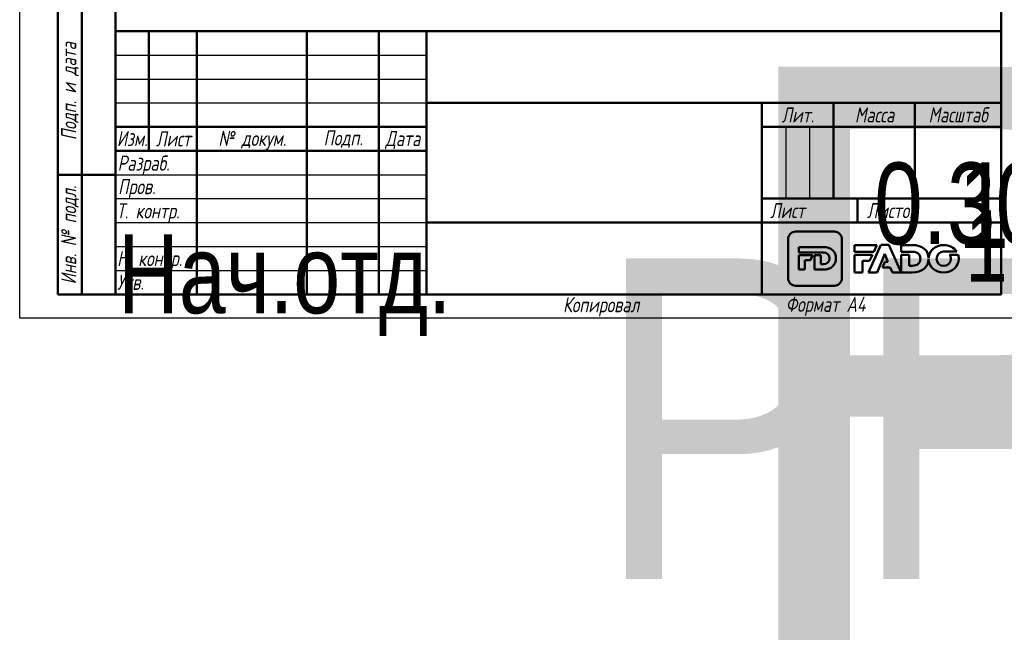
# Model space of a CAD drawing. Header units: millimetres. Extents: x -116 to 734, y -69 to 356.
# Tile 1 of 26: x 0 to 206, y -69 to 62. Entities that reach past the tile are written whole.
import ezdxf
from ezdxf.enums import TextEntityAlignment as Align

# ---------------------------------------------------------------- set-up
doc = ezdxf.new("R2018")
doc.units = ezdxf.units.MM
for name, color, linetype, lineweight in [('Заголовок (ГОСТ)', 7, 'Continuous', 50), ('Кромка (ГОСТ)', 7, 'Continuous', 50), ('Обозначение (ГОСТ)', 7, 'Continuous', 25), ('Эскизная геометрия (ГОСТ)', 7, 'Continuous', 50)]:
    doc.layers.add(name, color=color, linetype=linetype, lineweight=lineweight)
doc.styles.get("Standard").update_dxf_attribs({"font": 'GOST Common Italic.ttf'})
doc.styles.add('Альтернативный текст (ГОСТ)', font='txt', dxfattribs={"width": 0.8})

# ---------------------------------------------------------------- blocks, each defined once
blk = doc.blocks.new('ГОСТ - Доп. графы 1')
at = {"layer": 'Эскизная геометрия (ГОСТ)'}
for p, q in [((-12, 0), (-12, 145)), ((-12, 145), (0, 145)), ((-7, 145), (-7, 0)), ((-12, 110), (-7, 110)), ((-7, 110), (0, 110)), ((-12, 85), (-7, 85)), ((-7, 85), (0, 85)), ((-12, 60), (-7, 60)), ((-7, 60), (0, 60)), ((-12, 25), (-7, 25)), ((-7, 25), (0, 25)), ((0, 0), (-12, 0))]:
    blk.add_line(p, q, dxfattribs=at)
at = {"layer": 'Обозначение (ГОСТ)', "char_height": 3.17, "attachment_point": 5, "rotation": 90, "style": 'Альтернативный текст (ГОСТ)'}
for s, insert, width in [('\\fGOST Common|b0|i1;\\H3.1700;Подп. и дата', (-9.37, 127.41), 34.7679), ('\\fGOST Common|b0|i1;\\H3.1700;Инв. № дубл.', (-8.95, 97.55), 24.8438), ('\\fGOST Common|b0|i1;\\H3.1700;Взам. инв. №', (-9.58, 72.53), 24.8669), ('\\fGOST Common|b0|i1;\\H3.1700;Подп. и дата', (-9.5, 42.47), 35.1486), ('\\fGOST Common|b0|i1;\\H3.1700;Инв. № подл.', (-9.5, 12.41), 24.9618)]:
    blk.add_mtext(s, dxfattribs=dict(at, insert=insert, width=width))
at = {"layer": 'Обозначение (ГОСТ)', "lineweight": 30, "width": 0.8, "flags": 17}
for tag, p in [('Подп._и_дата_2', (-3.53, 127.51)), ('Инв._номер_дубликата', (-3.41, 97.47)), ('Взамен_инв._номера', (-3.46, 72.53)), ('Подп._и_дата_1', (-3.42, 42.35)), ('ИНВЕНТАРНЫЙ_НОМЕР', (-3.33, 12.68))]:
    blk.add_attdef(tag, text='', height=3.17, rotation=90, dxfattribs=at).set_placement(p, align=Align.MIDDLE_CENTER)
blk = doc.blocks.new('Основные надписи ГОСТ - Форма 1')
at = {"layer": 'Заголовок (ГОСТ)'}
for p, q in [((0, 55), (185, 55)), ((0, 0), (0, 55)), ((0, 0), (0, 55)), ((7, 55), (7, 30)), ((17, 55), (17, 0)), ((40, 55), (40, 0)), ((55, 55), (55, 0)), ((65, 55), (65, 0)), ((185, 0), (185, 55)), ((65, 40), (185, 40)), ((135, 40), (135, 0)), ((150, 40), (150, 20)), ((167, 40), (167, 20)), ((0, 35), (65, 35)), ((135, 35), (185, 35)), ((0, 30), (65, 30)), ((135, 20), (185, 20)), ((155, 20), (155, 15)), ((65, 15), (185, 15)), ((185, 0), (0, 0))]:
    blk.add_line(p, q, dxfattribs=at)
at = {"layer": 'Заголовок (ГОСТ)', "linetype": 'Continuous', "lineweight": 25}
for p, q in [((0, 50), (65, 50)), ((0, 45), (65, 45)), ((0, 40), (65, 40)), ((140, 35), (140, 20)), ((145, 35), (145, 20)), ((0, 25), (65, 25)), ((0, 20), (65, 20)), ((0, 15), (65, 15)), ((0, 10), (65, 10)), ((0, 5), (65, 5))]:
    blk.add_line(p, q, dxfattribs=at)
at = {"layer": 'Заголовок (ГОСТ)', "char_height": 3.17, "style": 'Альтернативный текст (ГОСТ)'}
for s, insert, width, attachment_point in [('\\fGOST Common|b0|i1;\\H3.1700;Масса', (158.55, 37.51), 16.9878, 5), ('\\fGOST Common|b0|i1;\\H3.1700;Масштаб', (176.02, 37.53), 17.8316, 5), ('\\fGOST Common|b0|i1;\\H3.1700;Лит.', (142.52, 37.49), 14.9766, 5), ('\\fGOST Common|b0|i1;\\H3.1700;Изм.', (3.5, 32.56), 6.9635, 5), ('\\fGOST Common|b0|i1;\\H3.1700;Лист', (12.1, 32.5), 10.0029, 5), ('\\A0;\\fGOST Common|b0|i1;\\H3.1700;№ докум.', (28.58, 32.16), 22.9069, 5), ('\\fGOST Common|b0|i1;\\H3.1700;Подп.', (47.56, 32.45), 14.879, 5), ('\\fGOST Common|b0|i1;\\H3.1700;Дата', (60.02, 32.24), 9.9614, 5), ('\\fGOST Common|b0|i1;\\H3.1700;Разраб.', (0.47, 27), 16.9971, 4), ('\\fGOST Common|b0|i1;\\H3.1700;Пров.', (0.56, 22.08), 17.0192, 4), ('\\A0;\\fGOST Common|b0|i1;\\H3.1700;Т. контр.', (0.23, 17.01), 16.9554, 4), ('\\fGOST Common|b0|i1;\\H3.1700;Лист', (140.37, 17.5), 10.5071, 5), ('\\fGOST Common|b0|i1;\\H3.1700;Листов', (162.21, 17.5), 14.3668, 5), ('\\A1;', (150.6, 17.54), 8.8313, 5), ('\\fGOST Common|b0|i1;\\H3.1700;Н. контр.', (0.36, 7.05), 16.9999, 4), ('\\fGOST Common|b0|i1;\\H3.1700;Утв.', (0.34, 2.52), 17.0083, 4), ('\\fGOST Common|b0|i1;\\H3.1700;Копировал', (93.48, -0.59), 19.7871, 1)]:
    blk.add_mtext(s, dxfattribs=dict(at, insert=insert, width=width, attachment_point=attachment_point))
at = {"layer": 'Заголовок (ГОСТ)', "lineweight": 30, "flags": 104}
for tag, height, width, p in [('Изм1', 2.89, 0.7, (3.51, 52.52)), ('Лист1', 2.89, 0.7, (12.03, 52.52)), ('Докум1', 2.89, 0.7, (28.54, 52.48)), ('Изм2', 2.89, 0.7, (3.5, 47.52)), ('Лист2', 2.89, 0.7, (12.01, 47.5)), ('Докум2', 2.89, 0.7, (28.53, 47.5)), ('Изм3', 2.89, 0.7, (3.5, 42.5)), ('Лист3', 2.89, 0.7, (12.01, 42.51)), ('Докум3', 2.89, 0.7, (28.51, 42.48)), ('Изм4', 2.89, 0.7, (3.51, 37.5)), ('Лист4', 2.89, 0.7, (12, 37.53)), ('Докум4', 2.89, 0.7, (28.51, 37.52)), ('НАИМЕНОВАНИЕ', 5, 0.8, (100.03, 29.98)), ('Литера', 3.5, 0.8, (137.52, 27.25)), ('Литера2', 3.5, 0.8, (142.51, 27.22)), ('Литера3', 3.5, 0.8, (147.52, 27.21)), ('Масса', 3.5, 0.8, (158.47, 27.53)), ('Масштаб', 3.5, 0.8, (176, 27.6)), ('Тип_документа', 3.17, 0.8, (100.08, 17.56)), ('Листов', 3.17, 0.8, (177.46, 17.58)), ('Материал_Класс', 3.5, 0.9, (100, 7.5)), ('Материал_Наим.', 3.5, 0.9, (100, 7.5))]:
    blk.add_attdef(tag, text='', height=height, dxfattribs=dict(at, width=width)).set_placement(p, align=Align.MIDDLE_CENTER)
for tag, height, width, p in [('Подп1', 2.89, 0.7, (40.01, 52.51)), ('Дата1', 2, 0.7, (55.01, 52.51)), ('Подп2', 2.89, 0.7, (40.01, 47.5)), ('Дата2', 2, 0.7, (55.01, 47.49)), ('Подп3', 2.89, 0.7, (40.01, 42.51)), ('Дата3', 2, 0.7, (55.02, 42.52)), ('Подп4', 2.89, 0.7, (40.01, 37.51)), ('Дата4', 2, 0.7, (55.02, 37.51)), ('АВТОР', 3.17, 0.8, (17.41, 27.49)), ('Разработал_Подп.', 2.89, 0.7, (40.05, 27.51)), ('ДАТА_СОЗДАНИЯ', 2, 0.7, (55.01, 27.51)), ('ПРОВЕРИЛ', 3.17, 0.8, (17.41, 22.53)), ('Проверил_Подп.', 2.89, 0.7, (40.05, 22.52)), ('ДАТА_ПРОВЕРКИ', 2, 0.7, (55.02, 22.51)), ('ТЕХНОЛОГ', 3.17, 0.8, (17.33, 17.54)), ('Технолог_Подп.', 2.89, 0.7, (40.05, 17.51)), ('Технолог_Дата', 2, 0.7, (55.01, 17.5)), ('Должность_руководителя', 3.17, 0.8, (0.52, 12.51)), ('НАЧ._ОТДЕЛА', 3.17, 0.8, (17.46, 12.45)), ('Руководитель_Подп.', 2.89, 0.7, (40.01, 12.5)), ('Руководитель_Дата', 2, 0.7, (55.01, 12.51)), ('НОРМОКОНТРОЛЬ', 3.17, 0.8, (17.37, 7.48)), ('Нормоконтроль_Подп.', 2.89, 0.7, (40.05, 7.52)), ('ДАТА_НОРМОКОНТРОЛЯ', 2, 0.7, (55.02, 7.51)), ('УТВЕРДИЛ', 3.17, 0.8, (17.4, 2.51)), ('Утвердил_Подп.', 2.89, 0.7, (40.05, 2.51)), ('ДАТА_УТВЕРЖДЕНИЯ', 2, 0.7, (55.01, 2.5))]:
    blk.add_attdef(tag, text='', height=height, dxfattribs=dict(at, width=width)).set_placement(p, align=Align.MIDDLE_LEFT)
for tag, height, p in [('ОБОЗНАЧЕНИЕ', 5, (125.33, 47.56)), ('ОРГАНИЗАЦИЯ', 3.5, (160.02, 7.6))]:
    blk.add_attdef(tag, text='', height=height, dxfattribs=at).set_placement(p, align=Align.MIDDLE_CENTER)
at = {"layer": 'Заголовок (ГОСТ)', "lineweight": 30, "width": 0.9, "flags": 104}
blk.add_attdef('Материал_ГОСТ', text='', height=3.5, dxfattribs=at).set_placement((134.04, 4.06), align=Align.MIDDLE_RIGHT)
blk = doc.blocks.new('Рамки ГОСТ_ граница 297x210')
at = {"layer": 'Кромка (ГОСТ)', "lineweight": 25}
for p, q in [((0, 0), (0, 297)), ((210, 0), (0, 0))]:
    blk.add_line(p, q, dxfattribs=at)
at = {"layer": 'Кромка (ГОСТ)'}
for p, q in [((20, 292), (20, 5)), ((205, 5), (205, 292)), ((20, 5), (205, 5))]:
    blk.add_line(p, q, dxfattribs=at)
at = {"layer": 'Кромка (ГОСТ)', "insert": (160, 4.5), "char_height": 3.17, "attachment_point": 1, "style": 'Альтернативный текст (ГОСТ)'}
blk.add_mtext('\\A1;\\fGOST Common|b0|i1;\\H3.1700;Формат A4', dxfattribs=at)

msp = doc.modelspace()

# ---------------------------------------------------------------- linework, layer by layer
at = {"layer": 'Эскизная геометрия (ГОСТ)', "linetype": 'Continuous'}
for p, q in [((160.5048, 16.5351), (160.5048, 8.3644)), ((170.1623, 18.1075), (162.0631, 18.1075)), ((171.7217, 8.3644), (171.7217, 16.5351)), ((167.836, 14.89), (162.71, 14.89)), ((162.71, 14.89), (162.71, 13.7414)), ((162.71, 13.7414), (167.8556, 13.7414)), ((165.6224, 13.204), (162.71, 13.204)), ((162.71, 13.204), (162.71, 10.1607)), ((165.1863, 12.1762), (165.6224, 13.204)), ((167.3263, 13.204), (166.0267, 13.204)), ((166.0267, 13.204), (166.0267, 10.1607)), ((167.3263, 11.3226), (167.3263, 13.204)), ((164.0092, 12.1762), (165.1863, 12.1762)), ((164.0092, 10.1607), (164.0092, 12.1762)), ((167.8556, 11.3226), (167.3263, 11.3226)), ((162.71, 10.1607), (164.0092, 10.1607)), ((166.0267, 10.1607), (167.8086, 10.1607)), ((162.0631, 6.7926), (170.1623, 6.7926))]:
    msp.add_line(p, q, dxfattribs=at)
at = {"layer": 'Эскизная геометрия (ГОСТ)'}
for p, q in [((174.3413, 15.304), (174.3413, 13.9093)), ((178.9974, 15.304), (174.3413, 15.304)), ((179.8816, 15.3457), (177.2993, 9.5647)), ((178.3745, 13.9093), (178.9974, 15.304)), ((181.5021, 15.3457), (179.8816, 15.3457)), ((184.0854, 9.5647), (181.5021, 15.3457)), ((184.0854, 15.3032), (184.0854, 13.9093)), ((186.4255, 15.3032), (184.0854, 15.3032)), ((174.3413, 13.9093), (178.3745, 13.9093)), ((174.3413, 13.2899), (174.3413, 9.5641)), ((178.0976, 13.2899), (174.3413, 13.2899)), ((177.5117, 11.9786), (178.0976, 13.2899)), ((179.0663, 9.5647), (180.6801, 13.4588)), ((180.6801, 13.4588), (181.3552, 11.8269)), ((184.0854, 13.9093), (186.4519, 13.9093)), ((184.0854, 13.2899), (184.0854, 9.5656)), ((185.7662, 13.2899), (184.0854, 13.2899)), ((185.7662, 10.9753), (185.7662, 13.2899)), ((189.8467, 12.3498), (189.8493, 12.3498)), ((189.8506, 12.5431), (189.847, 12.5431)), ((192.9889, 13.9223), (195.7076, 13.9223)), ((196.0081, 13.2853), (194.2268, 13.2853)), ((176.0221, 9.5641), (176.0221, 11.9786)), ((176.0221, 11.9786), (177.5117, 11.9786)), ((180.6986, 11.8269), (180.1915, 10.5893)), ((180.1915, 10.5893), (181.8408, 10.5893)), ((181.3552, 11.8269), (180.6986, 11.8269)), ((181.8408, 10.5893), (182.2823, 9.5647)), ((186.4519, 10.9753), (185.7662, 10.9753)), ((174.3413, 9.5641), (176.0221, 9.5641)), ((177.2993, 9.5647), (179.0663, 9.5647)), ((182.2823, 9.5647), (184.0854, 9.5647)), ((184.0854, 9.5656), (186.3907, 9.5656))]:
    msp.add_line(p, q, dxfattribs=at)
at = {"layer": 'Эскизная геометрия (ГОСТ)', "linetype": 'Continuous'}
for points in [[(162.0631, 18.1075), (161.2036, 18.1075), (160.5048, 17.4027), (160.5048, 16.5351)], [(171.7217, 16.5351), (171.7217, 17.4027), (171.0231, 18.1075), (170.1623, 18.1075)], [(170.4812, 12.5393), (170.4812, 13.9172), (169.5102, 14.89), (167.836, 14.89)], [(167.8086, 10.1607), (169.4962, 10.1607), (170.4812, 11.1746), (170.4812, 12.5393)], [(167.8556, 13.7414), (168.6325, 13.7414), (169.1485, 13.2892), (169.1485, 12.5318)], [(169.1485, 12.5318), (169.1485, 11.7565), (168.6325, 11.3226), (167.8556, 11.3226)], [(160.5048, 8.3644), (160.5048, 7.4964), (161.2036, 6.7926), (162.0631, 6.7926)], [(170.1623, 6.7926), (171.0231, 6.7926), (171.7217, 7.4964), (171.7217, 8.3644)]]:
    msp.add_open_spline(points, degree=3, dxfattribs=at)
at = {"layer": 'Эскизная геометрия (ГОСТ)'}
for points in [[(189.847, 12.5431), (189.801, 14.1673), (188.5519, 15.3032), (186.4255, 15.3032)], [(193.0033, 15.304), (191.2445, 15.304), (189.9138, 14.0788), (189.8506, 12.5431)], [(195.7076, 13.9223), (195.1742, 14.7543), (194.1901, 15.304), (193.0033, 15.304)], [(186.3907, 9.5656), (188.5305, 9.5656), (189.7963, 10.7453), (189.8467, 12.3498)], [(186.4519, 13.9093), (187.4557, 13.9093), (188.1244, 13.3609), (188.1244, 12.4431)], [(188.1244, 12.4431), (188.1244, 11.5001), (187.4557, 10.9753), (186.4519, 10.9753)], [(189.8493, 12.3498), (189.8924, 10.7841), (191.2142, 9.5545), (192.9889, 9.5545)], [(191.5106, 12.4286), (191.5106, 13.2429), (192.1026, 13.9223), (192.9889, 13.9223)], [(193.0033, 10.9369), (192.1196, 10.9369), (191.5106, 11.6308), (191.5106, 12.4286)], [(192.9889, 9.5545), (194.791, 9.5545), (196.1437, 10.842), (196.1437, 12.4286)], [(194.4899, 12.4286), (194.4899, 11.6156), (193.8978, 10.9369), (193.0033, 10.9369)], [(194.2268, 13.2853), (194.3959, 13.0402), (194.4899, 12.7421), (194.4899, 12.4286)], [(196.1437, 12.4286), (196.1437, 12.7283), (196.0967, 13.0154), (196.0081, 13.2853)]]:
    msp.add_open_spline(points, degree=3, dxfattribs=at)

# ---------------------------------------------------------------- block references
for name, p in [('Рамки ГОСТ_ граница 297x210', (0, 0)), ('ГОСТ - Доп. графы 1', (20, 5))]:
    msp.add_blockref(name, p)
ref = msp.add_blockref('Основные надписи ГОСТ - Форма 1', (20, 5))
lines = msp.add_mtext('\\W0.8000;Нач.отд.', dxfattribs={"layer": 'Заголовок (ГОСТ)', "insert": (20.5216, 17.5142), "char_height": 16.475961, "attachment_point": 1})
ref.add_attrib('Должность_руководителя', '', (20.5216, 17.5142), dxfattribs={"flags": 104}).embed_mtext(lines)
lines = msp.add_mtext('\\W0.8000;', dxfattribs={"layer": 'Заголовок (ГОСТ)', "insert": (37.4114, 32.4883), "char_height": 22.59262, "attachment_point": 1})
ref.add_attrib('АВТОР', '', (37.4114, 32.4883), dxfattribs={"flags": 104}).embed_mtext(lines)
lines = msp.add_mtext('\\W0.8000;', dxfattribs={"layer": 'Заголовок (ГОСТ)', "insert": (37.4083, 27.5258), "char_height": 22.55166, "attachment_point": 1})
ref.add_attrib('ПРОВЕРИЛ', '', (37.4083, 27.5258), dxfattribs={"flags": 104}).embed_mtext(lines)
lines = msp.add_mtext('\\W0.8000;', dxfattribs={"layer": 'Заголовок (ГОСТ)', "insert": (37.3337, 22.5428), "char_height": 22.67099, "attachment_point": 1})
ref.add_attrib('ТЕХНОЛОГ', '', (37.3337, 22.5428), dxfattribs={"flags": 104}).embed_mtext(lines)
lines = msp.add_mtext('\\W0.8000;', dxfattribs={"layer": 'Заголовок (ГОСТ)', "insert": (37.4616, 17.4456), "char_height": 22.55501, "attachment_point": 1})
ref.add_attrib('НАЧ._ОТДЕЛА', '', (37.4616, 17.4456), dxfattribs={"flags": 104}).embed_mtext(lines)
lines = msp.add_mtext('\\W0.8000;', dxfattribs={"layer": 'Заголовок (ГОСТ)', "insert": (37.3745, 12.4807), "char_height": 22.66902, "attachment_point": 1})
ref.add_attrib('НОРМОКОНТРОЛЬ', '', (37.3745, 12.4807), dxfattribs={"flags": 104}).embed_mtext(lines)
lines = msp.add_mtext('\\W0.8000;', dxfattribs={"layer": 'Заголовок (ГОСТ)', "insert": (37.4006, 7.5066), "char_height": 22.61295, "attachment_point": 1})
ref.add_attrib('УТВЕРДИЛ', '', (37.4006, 7.5066), dxfattribs={"flags": 104}).embed_mtext(lines)
lines = msp.add_mtext('PF13', dxfattribs={"layer": 'Заголовок (ГОСТ)', "insert": (145.3255, 52.5589), "char_height": 119.84296, "attachment_point": 1})
ref.add_attrib('ОБОЗНАЧЕНИЕ', '', (145.3255, 52.5589), dxfattribs={"flags": 104}).embed_mtext(lines)
lines = msp.add_mtext('\\W0.8000;', dxfattribs={"layer": 'Заголовок (ГОСТ)', "insert": (120.0309, 34.9751), "char_height": 69.60928, "attachment_point": 1})
ref.add_attrib('НАИМЕНОВАНИЕ', '', (120.0309, 34.9751), dxfattribs={"flags": 104}).embed_mtext(lines)
lines = msp.add_mtext('\\W0.8000;', dxfattribs={"layer": 'Заголовок (ГОСТ)', "insert": (120.078, 22.5583), "char_height": 69.70335, "attachment_point": 1})
ref.add_attrib('Тип_документа', '', (120.078, 22.5583), dxfattribs={"flags": 104}).embed_mtext(lines)
lines = msp.add_mtext('\\W0.9000;', dxfattribs={"layer": 'Заголовок (ГОСТ)', "insert": (120, 12.5), "char_height": 67.25762, "attachment_point": 1})
ref.add_attrib('Материал_Класс', '', (120, 12.5), dxfattribs={"flags": 104}).embed_mtext(lines)
lines = msp.add_mtext('\\W0.9000;PF13 18.03.2020', dxfattribs={"layer": 'Заголовок (ГОСТ)', "insert": (120, 12.5), "char_height": 66.975417, "attachment_point": 1})
ref.add_attrib('Материал_Наим.', '', (120, 12.5), dxfattribs={"flags": 104}).embed_mtext(lines)
lines = msp.add_mtext('\\W0.9000;', dxfattribs={"layer": 'Заголовок (ГОСТ)', "insert": (154.0404, 9.0569), "char_height": 66.7532, "attachment_point": 1})
ref.add_attrib('Материал_ГОСТ', '', (154.0404, 9.0569), dxfattribs={"flags": 104}).embed_mtext(lines)
lines = msp.add_mtext('\\W0.8000;', dxfattribs={"layer": 'Заголовок (ГОСТ)', "insert": (157.5203, 32.2514), "char_height": 5.02883, "attachment_point": 1})
ref.add_attrib('Литера', '', (157.5203, 32.2514), dxfattribs={"flags": 104}).embed_mtext(lines)
lines = msp.add_mtext('\\W0.8000;', dxfattribs={"layer": 'Заголовок (ГОСТ)', "insert": (162.5118, 32.2215), "char_height": 5.02883, "attachment_point": 1})
ref.add_attrib('Литера2', '', (162.5118, 32.2215), dxfattribs={"flags": 104}).embed_mtext(lines)
lines = msp.add_mtext('\\W0.8000;', dxfattribs={"layer": 'Заголовок (ГОСТ)', "insert": (167.5181, 32.2112), "char_height": 5.01699, "attachment_point": 1})
ref.add_attrib('Литера3', '', (167.5181, 32.2112), dxfattribs={"flags": 104}).embed_mtext(lines)
lines = msp.add_mtext('\\W0.8000;0.302', dxfattribs={"layer": 'Заголовок (ГОСТ)', "insert": (178.4686, 32.5335), "char_height": 17.043546, "attachment_point": 1})
ref.add_attrib('Масса', '', (178.4686, 32.5335), dxfattribs={"flags": 104}).embed_mtext(lines)
lines = msp.add_mtext('\\W0.8000;1 : 1', dxfattribs={"layer": 'Заголовок (ГОСТ)', "insert": (195.9966, 32.6031), "char_height": 17.947557, "attachment_point": 1})
ref.add_attrib('Масштаб', '', (195.9966, 32.6031), dxfattribs={"flags": 104}).embed_mtext(lines)
lines = msp.add_mtext('\\W0.8000;1', dxfattribs={"layer": 'Заголовок (ГОСТ)', "insert": (197.459, 22.5789), "char_height": 14.96532, "attachment_point": 1})
ref.add_attrib('Листов', '', (197.459, 22.5789), dxfattribs={"flags": 104}).embed_mtext(lines)
lines = msp.add_mtext('\\W0.7000;', dxfattribs={"layer": 'Заголовок (ГОСТ)', "insert": (75.0121, 57.5134), "char_height": 9.98446, "attachment_point": 1})
ref.add_attrib('Дата1', '', (75.0121, 57.5134), dxfattribs={"flags": 104}).embed_mtext(lines)
lines = msp.add_mtext('\\W0.7000;', dxfattribs={"layer": 'Заголовок (ГОСТ)', "insert": (75.0121, 52.4908), "char_height": 9.98446, "attachment_point": 1})
ref.add_attrib('Дата2', '', (75.0121, 52.4908), dxfattribs={"flags": 104}).embed_mtext(lines)
lines = msp.add_mtext('\\W0.7000;', dxfattribs={"layer": 'Заголовок (ГОСТ)', "insert": (75.0232, 47.521), "char_height": 9.97116, "attachment_point": 1})
ref.add_attrib('Дата3', '', (75.0232, 47.521), dxfattribs={"flags": 104}).embed_mtext(lines)
lines = msp.add_mtext('\\W0.7000;', dxfattribs={"layer": 'Заголовок (ГОСТ)', "insert": (75.0232, 42.5092), "char_height": 9.98863, "attachment_point": 1})
ref.add_attrib('Дата4', '', (75.0232, 42.5092), dxfattribs={"flags": 104}).embed_mtext(lines)
lines = msp.add_mtext('\\W0.7000;', dxfattribs={"layer": 'Заголовок (ГОСТ)', "insert": (75.0086, 32.5112), "char_height": 9.98041, "attachment_point": 1})
ref.add_attrib('ДАТА_СОЗДАНИЯ', '', (75.0086, 32.5112), dxfattribs={"flags": 104}).embed_mtext(lines)
lines = msp.add_mtext('\\W0.7000;', dxfattribs={"layer": 'Заголовок (ГОСТ)', "insert": (75.022, 27.5095), "char_height": 9.95769, "attachment_point": 1})
ref.add_attrib('ДАТА_ПРОВЕРКИ', '', (75.022, 27.5095), dxfattribs={"flags": 104}).embed_mtext(lines)
lines = msp.add_mtext('\\W0.7000;', dxfattribs={"layer": 'Заголовок (ГОСТ)', "insert": (75.0148, 22.5028), "char_height": 9.98633, "attachment_point": 1})
ref.add_attrib('Технолог_Дата', '', (75.0148, 22.5028), dxfattribs={"flags": 104}).embed_mtext(lines)
lines = msp.add_mtext('\\W0.7000;', dxfattribs={"layer": 'Заголовок (ГОСТ)', "insert": (75.0101, 17.5095), "char_height": 9.99024, "attachment_point": 1})
ref.add_attrib('Руководитель_Дата', '', (75.0101, 17.5095), dxfattribs={"flags": 104}).embed_mtext(lines)
lines = msp.add_mtext('\\W0.7000;', dxfattribs={"layer": 'Заголовок (ГОСТ)', "insert": (75.0237, 12.5112), "char_height": 9.98246, "attachment_point": 1})
ref.add_attrib('ДАТА_НОРМОКОНТРОЛЯ', '', (75.0237, 12.5112), dxfattribs={"flags": 104}).embed_mtext(lines)
lines = msp.add_mtext('\\W0.7000;', dxfattribs={"layer": 'Заголовок (ГОСТ)', "insert": (75.0093, 7.4985), "char_height": 9.9968, "attachment_point": 1})
ref.add_attrib('ДАТА_УТВЕРЖДЕНИЯ', '', (75.0093, 7.4985), dxfattribs={"flags": 104}).embed_mtext(lines)
lines = msp.add_mtext('\\W0.7000;', dxfattribs={"layer": 'Заголовок (ГОСТ)', "insert": (60.0143, 57.5125), "char_height": 14.91999, "attachment_point": 1})
ref.add_attrib('Подп1', '', (60.0143, 57.5125), dxfattribs={"flags": 104}).embed_mtext(lines)
lines = msp.add_mtext('\\W0.7000;', dxfattribs={"layer": 'Заголовок (ГОСТ)', "insert": (60.0143, 52.5027), "char_height": 14.98562, "attachment_point": 1})
ref.add_attrib('Подп2', '', (60.0143, 52.5027), dxfattribs={"flags": 104}).embed_mtext(lines)
lines = msp.add_mtext('\\W0.7000;', dxfattribs={"layer": 'Заголовок (ГОСТ)', "insert": (60.0143, 47.5148), "char_height": 14.98562, "attachment_point": 1})
ref.add_attrib('Подп3', '', (60.0143, 47.5148), dxfattribs={"flags": 104}).embed_mtext(lines)
lines = msp.add_mtext('\\W0.7000;', dxfattribs={"layer": 'Заголовок (ГОСТ)', "insert": (60.0144, 42.5058), "char_height": 14.96586, "attachment_point": 1})
ref.add_attrib('Подп4', '', (60.0144, 42.5058), dxfattribs={"flags": 104}).embed_mtext(lines)
lines = msp.add_mtext('\\W0.7000;', dxfattribs={"layer": 'Заголовок (ГОСТ)', "insert": (60.045, 32.5144), "char_height": 14.95963, "attachment_point": 1})
ref.add_attrib('Разработал_Подп.', '', (60.045, 32.5144), dxfattribs={"flags": 104}).embed_mtext(lines)
lines = msp.add_mtext('\\W0.7000;', dxfattribs={"layer": 'Заголовок (ГОСТ)', "insert": (60.045, 27.5245), "char_height": 14.93971, "attachment_point": 1})
ref.add_attrib('Проверил_Подп.', '', (60.045, 27.5245), dxfattribs={"flags": 104}).embed_mtext(lines)
lines = msp.add_mtext('\\W0.7000;', dxfattribs={"layer": 'Заголовок (ГОСТ)', "insert": (60.045, 22.5148), "char_height": 14.93971, "attachment_point": 1})
ref.add_attrib('Технолог_Подп.', '', (60.045, 22.5148), dxfattribs={"flags": 104}).embed_mtext(lines)
lines = msp.add_mtext('\\W0.7000;', dxfattribs={"layer": 'Заголовок (ГОСТ)', "insert": (60.0052, 17.505), "char_height": 14.97955, "attachment_point": 1})
ref.add_attrib('Руководитель_Подп.', '', (60.0052, 17.505), dxfattribs={"flags": 104}).embed_mtext(lines)
lines = msp.add_mtext('\\W0.7000;', dxfattribs={"layer": 'Заголовок (ГОСТ)', "insert": (60.045, 12.5151), "char_height": 14.93971, "attachment_point": 1})
ref.add_attrib('Нормоконтроль_Подп.', '', (60.045, 12.5151), dxfattribs={"flags": 104}).embed_mtext(lines)
lines = msp.add_mtext('\\W0.7000;', dxfattribs={"layer": 'Заголовок (ГОСТ)', "insert": (60.045, 7.5053), "char_height": 14.95963, "attachment_point": 1})
ref.add_attrib('Утвердил_Подп.', '', (60.045, 7.5053), dxfattribs={"flags": 104}).embed_mtext(lines)
lines = msp.add_mtext('\\W0.7000;', dxfattribs={"layer": 'Заголовок (ГОСТ)', "insert": (48.5417, 57.4833), "char_height": 22.94698, "attachment_point": 1})
ref.add_attrib('Докум1', '', (48.5417, 57.4833), dxfattribs={"flags": 104}).embed_mtext(lines)
lines = msp.add_mtext('\\W0.7000;', dxfattribs={"layer": 'Заголовок (ГОСТ)', "insert": (48.526, 52.4968), "char_height": 22.97824, "attachment_point": 1})
ref.add_attrib('Докум2', '', (48.526, 52.4968), dxfattribs={"flags": 104}).embed_mtext(lines)
lines = msp.add_mtext('\\W0.7000;', dxfattribs={"layer": 'Заголовок (ГОСТ)', "insert": (48.5104, 47.4791), "char_height": 22.94698, "attachment_point": 1})
ref.add_attrib('Докум3', '', (48.5104, 47.4791), dxfattribs={"flags": 104}).embed_mtext(lines)
lines = msp.add_mtext('\\W0.7000;', dxfattribs={"layer": 'Заголовок (ГОСТ)', "insert": (48.5148, 42.5199), "char_height": 22.97406, "attachment_point": 1})
ref.add_attrib('Докум4', '', (48.5148, 42.5199), dxfattribs={"flags": 104}).embed_mtext(lines)
lines = msp.add_mtext('\\W0.7000;', dxfattribs={"layer": 'Заголовок (ГОСТ)', "insert": (32.0309, 57.5161), "char_height": 9.99314, "attachment_point": 1})
ref.add_attrib('Лист1', '', (32.0309, 57.5161), dxfattribs={"flags": 104}).embed_mtext(lines)
lines = msp.add_mtext('\\W0.7000;', dxfattribs={"layer": 'Заголовок (ГОСТ)', "insert": (32.012, 52.5044), "char_height": 9.97806, "attachment_point": 1})
ref.add_attrib('Лист2', '', (32.012, 52.5044), dxfattribs={"flags": 104}).embed_mtext(lines)
lines = msp.add_mtext('\\W0.7000;', dxfattribs={"layer": 'Заголовок (ГОСТ)', "insert": (32.012, 47.5076), "char_height": 9.97806, "attachment_point": 1})
ref.add_attrib('Лист3', '', (32.012, 47.5076), dxfattribs={"flags": 104}).embed_mtext(lines)
lines = msp.add_mtext('\\W0.7000;', dxfattribs={"layer": 'Заголовок (ГОСТ)', "insert": (32.0042, 42.5264), "char_height": 9.99358, "attachment_point": 1})
ref.add_attrib('Лист4', '', (32.0042, 42.5264), dxfattribs={"flags": 104}).embed_mtext(lines)
lines = msp.add_mtext('\\W0.7000;', dxfattribs={"layer": 'Заголовок (ГОСТ)', "insert": (23.5126, 57.5165), "char_height": 7.004, "attachment_point": 1})
ref.add_attrib('Изм1', '', (23.5126, 57.5165), dxfattribs={"flags": 104}).embed_mtext(lines)
lines = msp.add_mtext('\\W0.7000;', dxfattribs={"layer": 'Заголовок (ГОСТ)', "insert": (23.5044, 52.5206), "char_height": 6.98767, "attachment_point": 1})
ref.add_attrib('Изм2', '', (23.5044, 52.5206), dxfattribs={"flags": 104}).embed_mtext(lines)
lines = msp.add_mtext('\\W0.7000;', dxfattribs={"layer": 'Заголовок (ГОСТ)', "insert": (23.5044, 47.5003), "char_height": 7.02032, "attachment_point": 1})
ref.add_attrib('Изм3', '', (23.5044, 47.5003), dxfattribs={"flags": 104}).embed_mtext(lines)
lines = msp.add_mtext('\\W0.7000;', dxfattribs={"layer": 'Заголовок (ГОСТ)', "insert": (23.5126, 42.5044), "char_height": 7.004, "attachment_point": 1})
ref.add_attrib('Изм4', '', (23.5126, 42.5044), dxfattribs={"flags": 104}).embed_mtext(lines)

doc.saveas('drawing.dxf')
